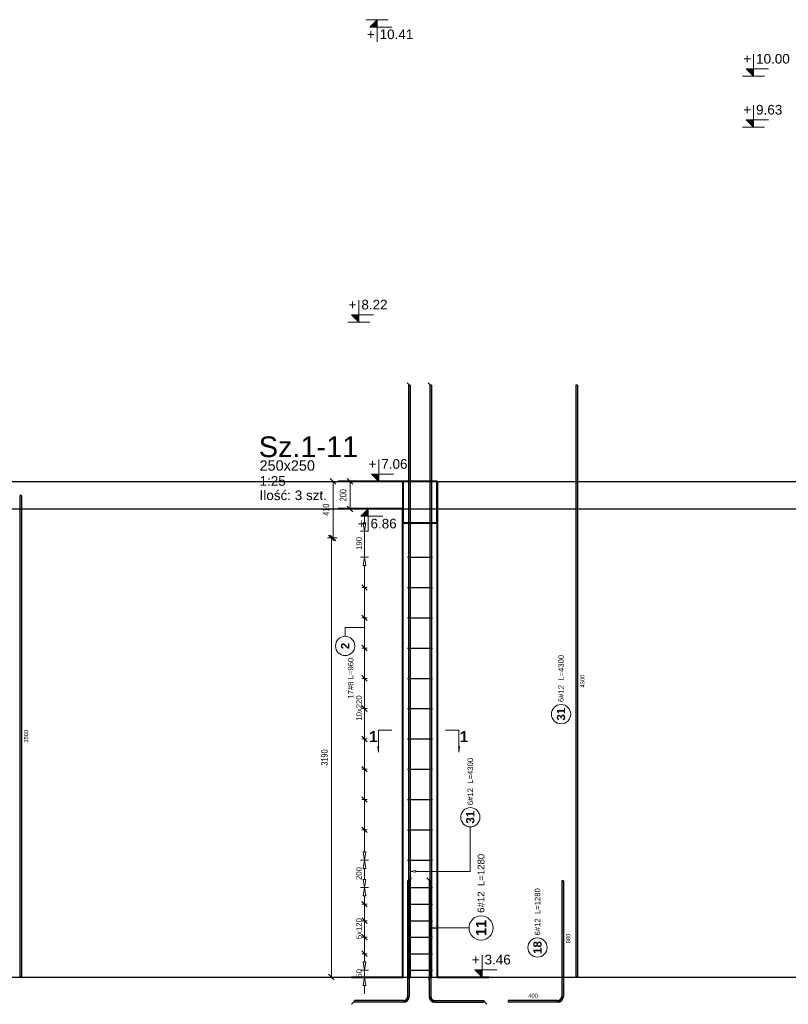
# Model space of a CAD drawing. Extents: x 3922 to 466978, y -142912 to 64503.
# Tile 46 of 62: x 430091 to 435672, y -123379 to -116229. Entities that reach past the tile are written whole.
import ezdxf
from ezdxf.enums import TextEntityAlignment as Align

# ---------------------------------------------------------------- set-up
doc = ezdxf.new("R2010")
doc.units = 0
doc.header["$LTSCALE"] = 10
doc.header["$MEASUREMENT"] = 0
doc.linetypes.add('HIDDEN', pattern=[0.375, 0.25, -0.125])
for name, color, linetype, lineweight in [('P-Linia1', 3, 'Continuous', 40), ('P-Linia3', 6, 'Continuous', 60), ('P-Wymiar', 254, 'Continuous', 9), ('RCAD_deskowanie', 3, 'Continuous', 40)]:
    doc.layers.add(name, color=color, linetype=linetype, lineweight=lineweight)
for name, color, linetype in [('RCAD_kształt pręta', 7, 'Continuous'), ('RCAD_opis kształtu pręta', 7, 'Continuous'), ('RCAD_opis rozkładu', 7, 'Continuous'), ('RCAD_pręt wyrzucony', 130, 'Continuous'), ('RCAD_rozkład pręta', 7, 'Continuous'), ('RCAD_symbole graficzne', 7, 'Continuous')]:
    doc.layers.add(name, color=color, linetype=linetype)
doc.styles.add('_Fd Opis', font='arial.ttf')
doc.styles.add('ROMANS', font='arial.ttf', dxfattribs={"width": 0.7})
doc.styles.add('style1', font='arial.ttf')
doc.styles.add('style3', font='arialbd.ttf')
doc.styles.add('style5', font='arialbd.ttf')
doc.dimstyles.new('A25', dxfattribs={"dimscale": 27, "dimtxt": 1.75, "dimasz": 0.06, "dimexe": 0, "dimexo": 0, "dimgap": 1, "dimtad": 1, "dimdec": 4, "dimrnd": 0.1, "dimdsep": 46, "dimtxsty": 'ROMANS', "dimblk": '[[[[[[[[', "dimcen": 2, "dimdle": 2, "dimse1": 1, "dimse2": 1, "dimclrd": 256, "dimclrt": 1, "dimadec": 0, "dimazin": 0, "dimtfac": 1, "dimtdec": 4, "dimtix": 1, "dimtmove": 2, "dimatfit": 3, "dimldrblk": '[[[[[[[[', "dimfxl": 0, "dimtvp": 0.6, "dimtolj": 1, "dimlwd": -1, "dimarcsym": 0})

# ---------------------------------------------------------------- blocks, each defined once
blk = doc.blocks.new('[[[[[[[[')
at = {"layer": 'P-Wymiar'}
for p, q in [((-12.7, -12.7), (12.7, 12.7)), ((0, 0), (-4.6, 0)), ((0, 18), (0, -18))]:
    blk.add_line(p, q, dxfattribs=at)
blk = doc.blocks.new('*D432')
at = {"layer": 'Defpoints', "color": 0, "transparency": 16777216}
for p in [(431499.6, -119992), (432218.6, -123182), (432354.7, -123182)]:
    blk.add_point(p, dxfattribs=at)
at = {"layer": 'P-Wymiar', "transparency": 16777216}
blk.add_line((432354.7, -119993.6), (432354.7, -123180.4), dxfattribs=at)
at = {"layer": 'P-Wymiar', "transparency": 16777216, "xscale": 1.62, "yscale": 1.62, "zscale": 1.62}
for p, rotation in [((432354.7, -119992), 90), ((432354.7, -123182), 270)]:
    blk.add_blockref('[[[[[[[[', p, dxfattribs=dict(at, rotation=rotation))
at = {"layer": 'P-Wymiar', "color": 1, "transparency": 16777216, "insert": (432303.5, -121587), "char_height": 47.25, "attachment_point": 5, "rotation": 90, "style": 'ROMANS'}
blk.add_mtext('\\A1;3190', dxfattribs=at)
blk = doc.blocks.new('*D433')
at = {"layer": 'Defpoints', "color": 0, "transparency": 16777216}
for p in [(432494.9, -119582), (432366.7, -119992), (432494.9, -119992)]:
    blk.add_point(p, dxfattribs=at)
at = {"layer": 'P-Wymiar', "transparency": 16777216}
blk.add_line((432366.7, -119583.6), (432366.7, -119990.4), dxfattribs=at)
at = {"layer": 'P-Wymiar', "transparency": 16777216, "xscale": 1.62, "yscale": 1.62, "zscale": 1.62}
for p, rotation in [((432366.7, -119582), 90), ((432366.7, -119992), 270)]:
    blk.add_blockref('[[[[[[[[', p, dxfattribs=dict(at, rotation=rotation))
at = {"layer": 'P-Wymiar', "color": 1, "transparency": 16777216, "insert": (432315.6, -119787), "char_height": 47.25, "attachment_point": 5, "rotation": 90, "style": 'ROMANS'}
blk.add_mtext('\\A1;410', dxfattribs=at)
blk = doc.blocks.new('*D434')
at = {"layer": 'Defpoints', "color": 0, "transparency": 16777216}
for p in [(432487.8, -119582), (432490.2, -119782), (432508.6, -119782)]:
    blk.add_point(p, dxfattribs=at)
at = {"layer": 'P-Wymiar', "transparency": 16777216}
blk.add_line((432490.2, -119583.6), (432490.2, -119780.4), dxfattribs=at)
at = {"layer": 'P-Wymiar', "transparency": 16777216, "xscale": 1.62, "yscale": 1.62, "zscale": 1.62}
for p, rotation in [((432490.2, -119582), 90), ((432490.2, -119782), 270)]:
    blk.add_blockref('[[[[[[[[', p, dxfattribs=dict(at, rotation=rotation))
at = {"layer": 'P-Wymiar', "color": 1, "transparency": 16777216, "insert": (432439, -119682), "char_height": 47.25, "attachment_point": 5, "rotation": 90, "style": 'ROMANS'}
blk.add_mtext('\\A1;200', dxfattribs=at)

msp = doc.modelspace()

# ---------------------------------------------------------------- hatches: boundary and pattern name
at = {"layer": 'RCAD_kształt pręta'}
for points in [[(432914.63458, -118883.75365), (432926.63458, -118883.75365), (432926.63458, -123180.67669), (432914.63458, -123180.67669)], [(433068.69281, -118883.75365), (433080.69281, -118883.75365), (433080.69281, -123180.67669), (433068.69281, -123180.67669)], [(432907.86749, -122482.39868), (432919.86749, -122482.39868), (432919.86749, -123321.37389), (432907.86749, -123321.37389)], [(433063.48326, -122482.39868), (433075.48326, -122482.39868), (433075.48326, -123321.37389), (433063.48326, -123321.37389)], [(432877.86749, -123351.37389), (432877.86749, -123363.37389), (432521.46112, -123363.37389), (432521.46112, -123351.37389)], [(433105.48326, -123363.37389), (433105.48326, -123351.37389), (433461.88963, -123351.37389), (433461.88963, -123363.37389)]]:
    msp.add_hatch(color=4, dxfattribs=at).paths.add_polyline_path(points, flags=0)
h = msp.add_hatch(color=4, dxfattribs=at)
edge = h.paths.add_edge_path(flags=0)
edge.add_line((432877.86749, -123363.37389), (432877.86749, -123351.37389))
edge.add_arc((432877.86749, -123321.37389), 30, -90, 0)
edge.add_line((432907.86749, -123321.37389), (432919.86749, -123321.37389))
edge.add_arc((432877.86749, -123321.37389), 42, 270, 360, ccw=False)
h = msp.add_hatch(color=4, dxfattribs=at)
edge = h.paths.add_edge_path(flags=0)
edge.add_line((433063.48326, -123321.37389), (433075.48326, -123321.37389))
edge.add_arc((433105.48326, -123321.37389), 30, 180, 269.999999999)
edge.add_line((433105.48326, -123351.37389), (433105.48326, -123363.37389))
edge.add_arc((433105.48326, -123321.37389), 42, 540, 630, ccw=False)
at = {"layer": 'RCAD_pręt wyrzucony'}
for points in [[(434129.82072, -118883.75365), (434141.82072, -118883.75365), (434141.82072, -123180.67669), (434129.82072, -123180.67669)], [(430090.69077, -119683.75365), (430102.69077, -119683.75365), (430102.69077, -123180.67669), (430090.69077, -123180.67669)], [(434026.94398, -122482.39868), (434038.94398, -122482.39868), (434038.94398, -123321.37389), (434026.94398, -123321.37389)], [(433996.94398, -123351.37389), (433996.94398, -123363.37389), (433640.53762, -123363.37389), (433640.53762, -123351.37389)]]:
    msp.add_hatch(color=4, dxfattribs=at).paths.add_polyline_path(points, flags=0)
h = msp.add_hatch(color=4, dxfattribs=at)
edge = h.paths.add_edge_path(flags=0)
edge.add_line((433996.94398, -123363.37389), (433996.94398, -123351.37389))
edge.add_arc((433996.94398, -123321.37389), 30, -90, 0)
edge.add_line((434026.94398, -123321.37389), (434038.94398, -123321.37389))
edge.add_arc((433996.94398, -123321.37389), 42, 270, 360, ccw=False)
at = {"layer": 'RCAD_symbole graficzne'}
for points in [[(432633.15688, -116281.93311), (432686.49022, -116228.59977), (432686.49022, -116281.93311)], [(435366.90884, -116586.33227), (435420.24217, -116639.66561), (435420.24217, -116586.33227)], [(435366.90884, -116956.33227), (435420.24217, -117009.66561), (435420.24217, -116956.33227)], [(432500.68035, -118371.59835), (432554.01368, -118424.93168), (432554.01368, -118371.59835)], [(432645.44755, -119528.64289), (432698.78089, -119581.97622), (432698.78089, -119528.64289)], [(432566.83958, -119835.30956), (432620.17291, -119781.97622), (432620.17291, -119835.30956)], [(433394.92412, -123128.64289), (433448.25746, -123181.97622), (433448.25746, -123128.64289)]]:
    msp.add_hatch(color=1, dxfattribs=at).paths.add_polyline_path(points, flags=0)
at = {"layer": 'RCAD_symbole graficzne', "linetype": 'Continuous', "lineweight": 0}
for points in [[(432696.28795, -121547.2369), (432696.28795, -121507.2369), (432701.98982, -121507.2369)], [(433279.46395, -121547.2369), (433279.46395, -121507.2369), (433273.76209, -121507.2369)]]:
    msp.add_hatch(color=7, dxfattribs=at).paths.add_polyline_path(points, flags=0)

# ---------------------------------------------------------------- linework, layer by layer
at = {"layer": 'Defpoints'}
for p in [(394953.25392, -119581.97622), (394953.25392, -119781.97622), (382133.5222, -123181.97622), (395614.1618, -123181.97622), (387531.97264, -123181.97622), (401012.61224, -123181.97622), (379175.3442, -123181.97622), (392655.9838, -123181.97622), (384573.79464, -123181.97622), (398054.43424, -123181.97622)]:
    msp.add_xline(p, (1, 0), dxfattribs=at)
at = {"layer": 'P-Linia1', "linetype": 'HIDDEN'}
msp.add_lwpolyline([(433122.44864, -119581.97622), (432872.44864, -119581.97622), (432872.44864, -119881.97622), (433122.44864, -119881.97622)], close=True, dxfattribs=at)
msp.add_lwpolyline([(432872.44864, -119781.97622), (432404.40101, -119781.97622)], dxfattribs=at)
at = {"layer": 'P-Linia1'}
msp.add_lwpolyline([(432872.44864, -123181.97622), (432872.44864, -121085.51944)], dxfattribs=at)
at = {"layer": 'RCAD_deskowanie'}
for points in [[(433122.44864, -119581.97622), (432404.40101, -119581.97622)], [(433122.44864, -119581.97622), (433122.44864, -123181.97622)], [(432872.44864, -123141.97622), (432872.44864, -119781.97622), (432403.44006, -119781.97622)], [(432496.76782, -123181.97622), (432873.37005, -123181.97622)], [(433122.59786, -123181.97622), (433499.20009, -123181.97622)]]:
    msp.add_lwpolyline(points, dxfattribs=at)
at = {"layer": 'RCAD_kształt pręta', "color": 2, "lineweight": 5}
for p, q in [((432920.63458, -118883.75365), (432903.13458, -118866.25365)), ((433074.69281, -118883.75365), (433057.19281, -118866.25365)), ((432913.86749, -122482.39868), (432935.74249, -122460.52368)), ((433069.48326, -122482.39868), (433047.60826, -122460.52368)), ((432920.63458, -123180.67669), (432903.13458, -123198.17669)), ((433074.69281, -123180.67669), (433057.19281, -123198.17669)), ((432521.46112, -123357.37389), (432499.58612, -123379.24889)), ((433461.88963, -123357.37389), (433483.76463, -123379.24889))]:
    msp.add_line(p, q, dxfattribs=at)
at = {"layer": 'RCAD_kształt pręta', "color": 4}
for p, q in [((432914.63458, -118883.75365), (432914.63458, -123180.67669)), ((432926.63458, -118883.75365), (432914.63458, -118883.75365)), ((432926.63458, -118883.75365), (432926.63458, -123180.67669)), ((433068.69281, -118883.75365), (433068.69281, -123180.67669)), ((433080.69281, -118883.75365), (433068.69281, -118883.75365)), ((433080.69281, -118883.75365), (433080.69281, -123180.67669)), ((432907.86749, -122482.39868), (432907.86749, -123321.37389)), ((432919.86749, -122482.39868), (432907.86749, -122482.39868)), ((432919.86749, -122482.39868), (432919.86749, -123321.37389)), ((433063.48326, -122482.39868), (433063.48326, -123321.37389)), ((433075.48326, -122482.39868), (433063.48326, -122482.39868)), ((433075.48326, -122482.39868), (433075.48326, -123321.37389)), ((432926.63458, -123180.67669), (432914.63458, -123180.67669)), ((433080.69281, -123180.67669), (433068.69281, -123180.67669)), ((432877.86749, -123351.37389), (432521.46112, -123351.37389)), ((432521.46112, -123363.37389), (432521.46112, -123351.37389)), ((432877.86749, -123363.37389), (432521.46112, -123363.37389)), ((433105.48326, -123351.37389), (433461.88963, -123351.37389)), ((433105.48326, -123363.37389), (433461.88963, -123363.37389)), ((433461.88963, -123351.37389), (433461.88963, -123363.37389))]:
    msp.add_line(p, q, dxfattribs=at)
for centre, radius, start, end in [((432877.86749, -123321.37389), 30, 270, 0), ((432877.86749, -123321.37389), 42, 270, 0), ((433105.48326, -123321.37389), 42, 180, 270), ((433105.48326, -123321.37389), 30, 180, 269.999999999)]:
    msp.add_arc(centre, radius, start, end, dxfattribs=at)
at = {"layer": 'RCAD_opis kształtu pręta', "color": 8, "lineweight": 0}
for p, q in [((433362.9617, -122140.32384), (433362.9617, -122090.67964)), ((433362.9617, -122414.07287), (433362.9617, -122140.32384)), ((432926.63458, -122414.07287), (432966.63458, -122407.4062)), ((432966.63458, -122420.73953), (432926.63458, -122414.07287)), ((432966.63458, -122420.73953), (432966.63458, -122407.4062)), ((433362.9617, -122414.07287), (432966.63458, -122414.07287)), ((433075.48326, -122824.85896), (433125.48326, -122816.52562)), ((433125.48326, -122833.19229), (433075.48326, -122824.85896)), ((433125.48326, -122833.19229), (433125.48326, -122816.52562)), ((433182.64294, -122824.85896), (433125.48326, -122824.85896)), ((433182.64294, -122824.85896), (433182.64294, -122824.85896)), ((433182.64294, -122824.85896), (433353.33211, -122824.85896))]:
    msp.add_line(p, q, dxfattribs=at)
for centre, radius in [((433362.9617, -122020.67964), 70), ((433440.83211, -122824.85896), 87.5)]:
    msp.add_circle(centre, radius, dxfattribs=at)
at = {"layer": 'RCAD_opis rozkładu', "color": 8, "lineweight": 0}
for p, q in [((432594.52468, -119821.97622), (432594.52468, -119881.97622)), ((432594.52468, -119941.97622), (432584.52468, -119881.97622)), ((432604.52468, -119881.97622), (432584.52468, -119881.97622)), ((432604.52468, -119881.97622), (432594.52468, -119941.97622)), ((432564.52468, -119941.97622), (432624.52468, -119941.97622)), ((432594.52468, -120131.97622), (432594.52468, -119941.97622)), ((432564.52468, -120131.97622), (432624.52468, -120131.97622)), ((432584.52468, -120191.97622), (432594.52468, -120131.97622)), ((432584.52468, -120191.97622), (432604.52468, -120191.97622)), ((432594.52468, -120131.97622), (432604.52468, -120191.97622)), ((432594.52468, -120351.97622), (432594.52468, -120191.97622)), ((432614.52468, -120371.97622), (432574.52468, -120331.97622)), ((432574.52468, -120351.97622), (432614.52468, -120351.97622)), ((432594.52468, -120571.97622), (432594.52468, -120351.97622)), ((432614.52468, -120591.97622), (432574.52468, -120551.97622)), ((432574.52468, -120571.97622), (432614.52468, -120571.97622)), ((432594.52468, -120791.97622), (432594.52468, -120571.97622)), ((432453.73973, -120642.04734), (432594.52468, -120642.04734)), ((432453.73973, -120642.04734), (432453.73973, -120706.73788)), ((432614.52468, -120811.97622), (432574.52468, -120771.97622)), ((432574.52468, -120791.97622), (432614.52468, -120791.97622)), ((432594.52468, -121011.97622), (432594.52468, -120791.97622)), ((432614.52468, -121031.97622), (432574.52468, -120991.97622)), ((432574.52468, -121011.97622), (432614.52468, -121011.97622)), ((432594.52468, -121231.97622), (432594.52468, -121011.97622)), ((432614.52468, -121251.97622), (432574.52468, -121211.97622)), ((432574.52468, -121231.97622), (432614.52468, -121231.97622)), ((432594.52468, -121341.97622), (432594.52468, -121231.97622)), ((432594.52468, -121341.97622), (432594.52468, -121451.97622)), ((432574.52468, -121431.97622), (432614.52468, -121471.97622)), ((432574.52468, -121451.97622), (432614.52468, -121451.97622)), ((432594.52468, -121451.97622), (432594.52468, -121671.97622)), ((432574.52468, -121651.97622), (432614.52468, -121691.97622)), ((432574.52468, -121671.97622), (432614.52468, -121671.97622)), ((432594.52468, -121671.97622), (432594.52468, -121891.97622)), ((432574.52468, -121871.97622), (432614.52468, -121911.97622)), ((432574.52468, -121891.97622), (432614.52468, -121891.97622)), ((432594.52468, -121891.97622), (432594.52468, -122111.97622)), ((432574.52468, -122091.97622), (432614.52468, -122131.97622)), ((432574.52468, -122111.97622), (432614.52468, -122111.97622)), ((432594.52468, -122111.97622), (432594.52468, -122271.97622)), ((432594.52468, -122331.97622), (432584.52468, -122271.97622)), ((432604.52468, -122271.97622), (432584.52468, -122271.97622)), ((432604.52468, -122271.97622), (432594.52468, -122331.97622)), ((432564.52468, -122331.97622), (432624.52468, -122331.97622)), ((432564.52468, -122331.97622), (432624.52468, -122331.97622)), ((432584.52468, -122391.97622), (432594.52468, -122331.97622)), ((432594.52468, -122331.97622), (432604.52468, -122391.97622)), ((432584.52468, -122391.97622), (432604.52468, -122391.97622)), ((432594.52468, -122431.97622), (432594.52468, -122391.97622)), ((432594.52468, -122531.97622), (432584.52468, -122471.97622)), ((432604.52468, -122471.97622), (432584.52468, -122471.97622)), ((432594.52468, -122431.97622), (432594.52468, -122471.97622)), ((432604.52468, -122471.97622), (432594.52468, -122531.97622)), ((432564.52468, -122531.97622), (432624.52468, -122531.97622)), ((432564.52468, -122531.97622), (432624.52468, -122531.97622)), ((432584.52468, -122591.97622), (432594.52468, -122531.97622)), ((432594.52468, -122531.97622), (432604.52468, -122591.97622)), ((432614.52468, -122671.97622), (432574.52468, -122631.97622)), ((432584.52468, -122591.97622), (432604.52468, -122591.97622)), ((432594.52468, -122651.97622), (432594.52468, -122591.97622)), ((432574.52468, -122651.97622), (432614.52468, -122651.97622)), ((432594.52468, -122771.97622), (432594.52468, -122651.97622)), ((432614.52468, -122791.97622), (432574.52468, -122751.97622)), ((432574.52468, -122771.97622), (432614.52468, -122771.97622)), ((432594.52468, -122831.97622), (432594.52468, -122771.97622)), ((432594.52468, -122831.97622), (432594.52468, -122891.97622)), ((432574.52468, -122871.97622), (432614.52468, -122911.97622)), ((432574.52468, -122891.97622), (432614.52468, -122891.97622)), ((432594.52468, -122891.97622), (432594.52468, -123011.97622)), ((432574.52468, -122991.97622), (432614.52468, -123031.97622)), ((432574.52468, -123011.97622), (432614.52468, -123011.97622)), ((432594.52468, -123011.97622), (432594.52468, -123071.97622)), ((432564.52468, -123131.97622), (432624.52468, -123131.97622)), ((432594.52468, -123131.97622), (432584.52468, -123071.97622)), ((432604.52468, -123071.97622), (432584.52468, -123071.97622)), ((432604.52468, -123071.97622), (432594.52468, -123131.97622)), ((432594.52468, -123131.97622), (432594.52468, -123181.97622)), ((432564.52468, -123181.97622), (432624.52468, -123181.97622)), ((432584.52468, -123241.97622), (432594.52468, -123181.97622)), ((432594.52468, -123181.97622), (432604.52468, -123241.97622)), ((432584.52468, -123241.97622), (432604.52468, -123241.97622)), ((432594.52468, -123301.97622), (432594.52468, -123241.97622))]:
    msp.add_line(p, q, dxfattribs=at)
msp.add_circle((432453.73973, -120776.73788), 70, dxfattribs=at)
at = {"layer": 'RCAD_pręt wyrzucony', "color": 4}
for p, q in [((434129.82072, -118883.75365), (434129.82072, -123180.67669)), ((434141.82072, -118883.75365), (434129.82072, -118883.75365)), ((434141.82072, -118883.75365), (434141.82072, -123180.67669)), ((430090.69077, -119683.75365), (430090.69077, -123180.67669)), ((430102.69077, -119683.75365), (430090.69077, -119683.75365)), ((430102.69077, -119683.75365), (430102.69077, -123180.67669)), ((434026.94398, -122482.39868), (434026.94398, -123321.37389)), ((434038.94398, -122482.39868), (434026.94398, -122482.39868)), ((434038.94398, -122482.39868), (434038.94398, -123321.37389)), ((430102.69077, -123180.67669), (430090.69077, -123180.67669)), ((434141.82072, -123180.67669), (434129.82072, -123180.67669)), ((433996.94398, -123351.37389), (433640.53762, -123351.37389)), ((433640.53762, -123363.37389), (433640.53762, -123351.37389)), ((433996.94398, -123363.37389), (433640.53762, -123363.37389))]:
    msp.add_line(p, q, dxfattribs=at)
at = {"layer": 'RCAD_pręt wyrzucony', "color": 8, "lineweight": 0}
for centre in [(434021.89495, -121272.46201), (433850.55558, -122966.76203)]:
    msp.add_circle(centre, 70, dxfattribs=at)
at = {"layer": 'RCAD_pręt wyrzucony', "color": 4}
for radius in [30, 42]:
    msp.add_arc((433996.94398, -123321.37389), radius, 270, 0, dxfattribs=at)
at = {"layer": 'RCAD_rozkład pręta', "color": 7, "linetype": 'ByBlock', "lineweight": 30}
for p, q in [((432907.44864, -120131.97622), (433087.44864, -120131.97622)), ((432907.44864, -120351.97622), (433087.44864, -120351.97622)), ((432907.44864, -120571.97622), (433087.44864, -120571.97622)), ((432907.44864, -120791.97622), (433087.44864, -120791.97622)), ((432907.44864, -121011.97622), (433087.44864, -121011.97622)), ((432907.44864, -121231.97622), (433087.44864, -121231.97622)), ((432907.44864, -121451.97622), (433087.44864, -121451.97622)), ((432907.44864, -121671.97622), (433087.44864, -121671.97622)), ((432907.44864, -121891.97622), (433087.44864, -121891.97622)), ((432907.44864, -122111.97622), (433087.44864, -122111.97622)), ((432907.44864, -122331.97622), (433087.44864, -122331.97622)), ((432907.44864, -122531.97622), (433087.44864, -122531.97622)), ((432907.44864, -122651.97622), (433087.44864, -122651.97622)), ((432907.44864, -122771.97622), (433087.44864, -122771.97622)), ((432907.44864, -122891.97622), (433087.44864, -122891.97622)), ((432907.44864, -123011.97622), (433087.44864, -123011.97622)), ((432907.44864, -123131.97622), (433087.44864, -123131.97622))]:
    msp.add_line(p, q, dxfattribs=at)
at = {"layer": 'RCAD_symbole graficzne', "color": 1, "lineweight": 0}
for p, q in [((432766.49022, -116228.59977), (432606.49022, -116228.59977)), ((432633.15688, -116281.93311), (432686.49022, -116228.59977)), ((432686.49022, -116228.59977), (432686.49022, -116388.59977)), ((432793.15688, -116281.93311), (432633.15688, -116281.93311)), ((435420.24217, -116639.66561), (435420.24217, -116479.66561)), ((435526.90884, -116586.33227), (435366.90884, -116586.33227)), ((435366.90884, -116586.33227), (435420.24217, -116639.66561)), ((435500.24217, -116639.66561), (435340.24217, -116639.66561)), ((435420.24217, -117009.66561), (435420.24217, -116849.66561)), ((435526.90884, -116956.33227), (435366.90884, -116956.33227)), ((435366.90884, -116956.33227), (435420.24217, -117009.66561)), ((435500.24217, -117009.66561), (435340.24217, -117009.66561)), ((432554.01368, -118424.93168), (432554.01368, -118264.93168)), ((432660.68035, -118371.59835), (432500.68035, -118371.59835)), ((432500.68035, -118371.59835), (432554.01368, -118424.93168)), ((432634.01368, -118424.93168), (432474.01368, -118424.93168)), ((432698.78089, -119581.97622), (432698.78089, -119421.97622)), ((432805.44755, -119528.64289), (432645.44755, -119528.64289)), ((432645.44755, -119528.64289), (432698.78089, -119581.97622)), ((432778.78089, -119581.97622), (432618.78089, -119581.97622)), ((432700.17291, -119781.97622), (432540.17291, -119781.97622)), ((432566.83958, -119835.30956), (432620.17291, -119781.97622)), ((432726.83958, -119835.30956), (432566.83958, -119835.30956)), ((432620.17291, -119781.97622), (432620.17291, -119941.97622)), ((433448.25746, -123181.97622), (433448.25746, -123021.97622)), ((433554.92412, -123128.64289), (433394.92412, -123128.64289)), ((433394.92412, -123128.64289), (433448.25746, -123181.97622)), ((433528.25746, -123181.97622), (433368.25746, -123181.97622))]:
    msp.add_line(p, q, dxfattribs=at)
at = {"layer": 'RCAD_symbole graficzne', "color": 7, "linetype": 'Continuous', "lineweight": 0}
for p, q in [((432696.28795, -121387.2369), (432792.28795, -121387.2369)), ((432696.28795, -121547.2369), (432696.28795, -121387.2369)), ((433279.46395, -121387.2369), (433183.46395, -121387.2369)), ((433279.46395, -121547.2369), (433279.46395, -121387.2369)), ((432696.28795, -121507.2369), (432690.58609, -121507.2369)), ((432696.28795, -121547.2369), (432690.58609, -121507.2369)), ((433279.46395, -121507.2369), (433285.16581, -121507.2369)), ((433279.46395, -121547.2369), (433285.16581, -121507.2369))]:
    msp.add_line(p, q, dxfattribs=at)

# ---------------------------------------------------------------- texts
at = {"layer": 'P-Linia3', "style": '_Fd Opis'}
msp.add_text('Sz.1-11', height=150, dxfattribs=at).set_placement((432187.67228, -119330.02892), align=Align.MIDDLE)
at = {"layer": 'P-Linia3', "color": 3, "style": '_Fd Opis'}
msp.add_text('250x250', height=75, dxfattribs=at).set_placement((432033.51183, -119466.39551), align=Align.MIDDLE)
at = {"layer": 'P-Linia3', "char_height": 70, "attachment_point": 1, "style": '_Fd Opis'}
for s, insert in [('1:25', (431832.5057, -119543.32642)), ('Ilość: 3 szt.', (431832.5057, -119647.48674))]:
    msp.add_mtext(s, dxfattribs=dict(at, insert=insert))
at = {"layer": 'RCAD_opis kształtu pręta', "color": 1, "attachment_point": 5, "rotation": 90}
for s, insert, char_height, style in [('6#12  L=4300', (433362.9617, -121761.37541), 40, 'style1'), ('31', (433362.9617, -122020.67964), 60, 'style3'), ('6#12  L=1280', (433440.83211, -122500.72867), 50, 'style1'), ('11', (433440.83211, -122824.85896), 75, 'style3')]:
    msp.add_mtext(s, dxfattribs=dict(at, insert=insert, char_height=char_height, style=style))
at = {"layer": 'RCAD_opis rozkładu', "color": 2, "char_height": 40, "rotation": 90, "style": 'style1'}
for s, insert, attachment_point in [('190', (432574.9476, -120079.2136), 7), ('17#8 L=960', (432494.42186, -121010.7488), 5), ('10x220', (432574.9476, -121319.26135), 7), ('200', (432574.9476, -122476.43734), 7), ('5x120', (432574.9476, -122905.60515), 7), ('50', (432574.9476, -123185.5574), 7)]:
    msp.add_mtext(s, dxfattribs=dict(at, insert=insert, attachment_point=attachment_point))
at = {"layer": 'RCAD_opis rozkładu', "color": 1, "insert": (432453.73973, -120776.73788), "char_height": 60, "attachment_point": 5, "rotation": 90, "style": 'style3'}
msp.add_mtext('2', dxfattribs=at)
at = {"layer": 'RCAD_pręt wyrzucony', "color": 2, "char_height": 40, "attachment_point": 5, "rotation": 90, "style": 'style1'}
for s, insert in [('6#12  L=4300', (434021.89495, -121013.15778)), ('6#12  L=1280', (433850.55558, -122707.4578))]:
    msp.add_mtext(s, dxfattribs=dict(at, insert=insert))
at = {"layer": 'RCAD_pręt wyrzucony', "color": 1, "attachment_point": 5, "rotation": 90}
for s, insert, char_height, style in [('4300', (434176.82072, -121032.21517), 30, 'style1'), ('31', (434021.89495, -121272.46201), 60, 'style3'), ('3500', (430137.69077, -121432.21517), 30, 'style1'), ('880', (434073.94398, -122901.88628), 30, 'style1'), ('18', (433850.55558, -122966.76203), 60, 'style3')]:
    msp.add_mtext(s, dxfattribs=dict(at, insert=insert, char_height=char_height, style=style))
at = {"layer": 'RCAD_pręt wyrzucony', "color": 1, "insert": (433818.7408, -123316.37389), "char_height": 30, "attachment_point": 5, "style": 'style1'}
msp.add_mtext('400', dxfattribs=at)
at = {"layer": 'RCAD_symbole graficzne', "color": 2, "style": 'style1'}
for p in [(432668.71244, -116299.71088), (432602.39513, -119853.08733)]:
    msp.add_text('+', height=70, dxfattribs=at).set_placement(p, align=Align.TOP_RIGHT)
for s, p in [('10.41 ', (432704.26799, -116299.71088)), ('6.86 ', (432637.95069, -119853.08733))]:
    msp.add_text(s, height=70, dxfattribs=at).set_placement(p, align=Align.TOP_LEFT)
for s, p in [('10.00 ', (435438.01995, -116568.5545)), ('9.63 ', (435438.01995, -116938.5545)), ('8.22 ', (432571.79146, -118353.82057)), ('7.06 ', (432716.55866, -119510.86511)), ('3.46 ', (433466.03523, -123110.86511))]:
    msp.add_text(s, height=70, dxfattribs=at).set_placement(p, align=Align.BOTTOM_LEFT)
for p in [(435402.46439, -116568.5545), (435402.46439, -116938.5545), (432536.23591, -118353.82057), (432681.00311, -119510.86511), (433430.47968, -123110.86511)]:
    msp.add_text('+', height=70, dxfattribs=at).set_placement(p, align=Align.BOTTOM_RIGHT)
at = {"layer": 'RCAD_symbole graficzne', "color": 73, "char_height": 80, "attachment_point": 5, "style": 'style5'}
for insert in [(432658.99464, -121435.43336), (433316.75726, -121435.43336)]:
    msp.add_mtext('1', dxfattribs=dict(at, insert=insert))

# ---------------------------------------------------------------- dimensions: what is measured, and where the dimension line sits
at = {"layer": 'P-Wymiar'}
for base, p1, p2, picture, middle in [((432366.73564, -119991.97622), (432494.91832, -119581.97622), (432494.91832, -119991.97622), '*D433', (432315.61106, -119786.97622)), ((432490.17108, -119781.97622), (432487.79722, -119581.97622), (432508.56754, -119781.97622), '*D434', (432439.04651, -119681.97622)), ((432354.65421, -123181.97622), (431499.63282, -119991.97622), (432218.63531, -123181.97622), '*D432', (432303.51352, -121586.97622))]:
    dim = msp.add_linear_dim(base=base, p1=p1, p2=p2, angle=90, dimstyle='A25', override={"dimfxl": 0.18, "dimfxlon": 1}, dxfattribs=at)
    dim.commit()
    dim.dimension.update_dxf_attribs({"geometry": picture, "text_midpoint": middle})

doc.saveas('drawing.dxf')
